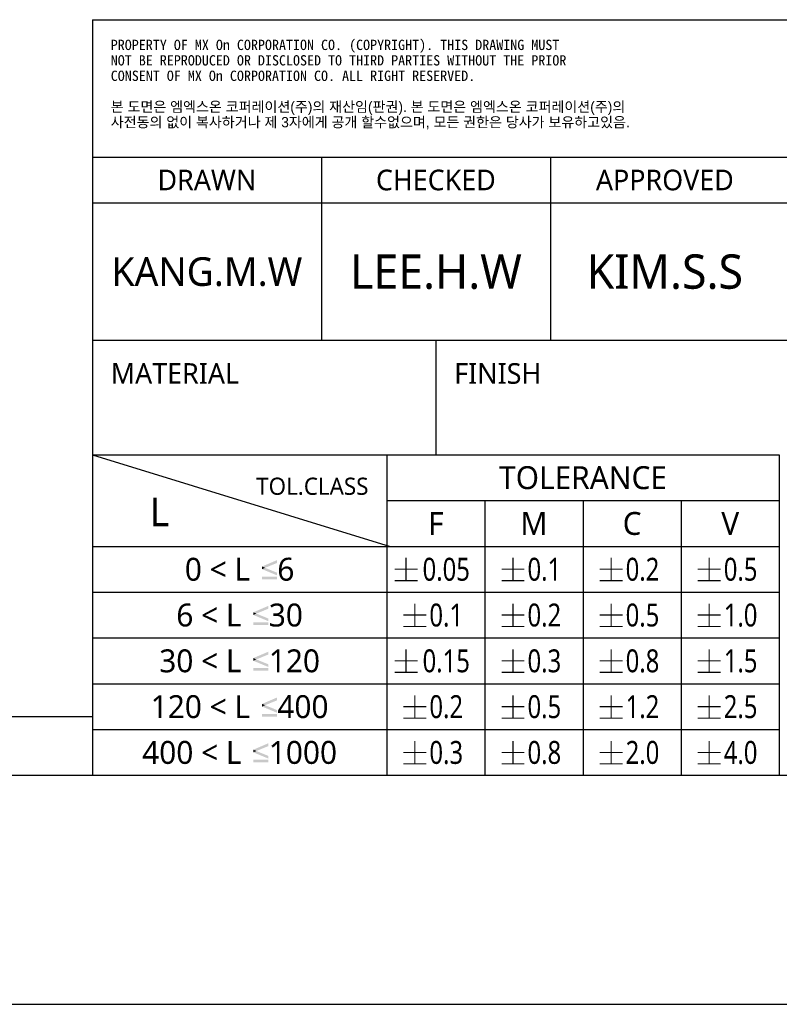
# Model space of a CAD drawing. Header units: millimetres. Extents: x 0 to 1188, y 0 to 840.
# Tile 11 of 38: x 885 to 1018, y 0 to 172. Entities that reach past the tile are written whole.
import ezdxf

# ---------------------------------------------------------------- set-up
doc = ezdxf.new("R2010")
doc.units = ezdxf.units.MM
doc.header["$LTSCALE"] = 65.34
doc.layers.add('00_TOPRB0700WD-C-FORMAT', color=7, linetype='CONTINUOUS')
doc.styles.add('TEXTSTYLE_2', font='malgun.ttf')
doc.styles.add('TEXTSTYLE_5', font='txt')
doc.styles.add('TEXTSTYLE_7', font='malgun.ttf')
doc.styles.add('TEXTSTYLE_8', font='malgun.ttf')

msp = doc.modelspace()

# ---------------------------------------------------------------- linework, layer by layer
at = {"layer": '00_TOPRB0700WD-C-FORMAT', "color": 2, "linetype": 'Continuous'}
for p, q in [((897.999978, 171.999965), (1137.999978, 171.999965)), ((897.999978, 171.999965), (897.999978, 39.999965)), ((897.999978, 147.999965), (1137.999978, 147.999965)), ((937.999978, 147.999965), (937.999978, 115.999965)), ((977.999978, 147.999965), (977.999978, 115.999965)), ((897.999978, 139.999965), (1137.999978, 139.999965)), ((897.999978, 115.999965), (1137.999978, 115.999965)), ((957.999978, 115.999965), (957.999978, 95.999965)), ((897.999978, 95.999965), (1017.999978, 95.999965)), ((898, 96), (1017.994, 96)), ((898, 96), (898, 40)), ((949.426, 96), (949.426, 40)), ((1017.994, 96), (1017.994, 40)), ((949.426, 88), (1017.994, 88)), ((966.568, 88), (966.568, 40)), ((983.71, 88), (983.71, 40)), ((1000.852, 88), (1000.852, 40)), ((898, 80), (1017.994, 80)), ((898, 72), (1017.994, 72)), ((898, 64), (1017.994, 64)), ((898, 56), (1017.994, 56)), ((898, 48), (1017.994, 48)), ((897.999978, 39.999965), (1137.999978, 39.999965)), ((898, 40), (1017.994, 40))]:
    msp.add_line(p, q, dxfattribs=at)
at = {"layer": '00_TOPRB0700WD-C-FORMAT', "color": 1, "linetype": 'Continuous'}
msp.add_line((898, 96), (950, 80), dxfattribs=at)
at = {"layer": '00_TOPRB0700WD-C-FORMAT', "color": 7, "linetype": 'Continuous'}
for p, q in [((50, 50), (898.056172, 50.265171)), ((40, 40), (1148.282653, 40)), ((0, 0), (1188, 0))]:
    msp.add_line(p, q, dxfattribs=at)
at = {"layer": '00_TOPRB0700WD-C-FORMAT', "color": 2, "linetype": 'Continuous', "const_width": 0.2}
for points in [[(952.789559, 78.000004), (952.789559, 74.000003)], [(971.464957, 78.000004), (971.464957, 74.000003)], [(988.606918, 78.000004), (988.606918, 74.000003)], [(1005.748952, 78.000004), (1005.748952, 74.000003)], [(950.789595, 76.000004), (954.789596, 76.000004)], [(969.46492, 76.000004), (973.464921, 76.000004)], [(986.606954, 76.000004), (990.606955, 76.000004)], [(1003.748915, 76.000004), (1007.748916, 76.000004)], [(950.789595, 74.000003), (954.789596, 74.000003)], [(969.46492, 74.000003), (973.464921, 74.000003)], [(986.606954, 74.000003), (990.606955, 74.000003)], [(1003.748915, 74.000003), (1007.748916, 74.000003)], [(954.322923, 70.000002), (954.322923, 66.000001)], [(971.464957, 70.000002), (971.464957, 66.000001)], [(988.606918, 70.000002), (988.606918, 66.000001)], [(1005.748952, 70.000002), (1005.748952, 66.000001)], [(952.322959, 68.000001), (956.32296, 68.000001)], [(969.46492, 68.000001), (973.464921, 68.000001)], [(986.606954, 68.000001), (990.606955, 68.000001)], [(1003.748915, 68.000001), (1007.748916, 68.000001)], [(952.322959, 66.000001), (956.32296, 66.000001)], [(969.46492, 66.000001), (973.464921, 66.000001)], [(986.606954, 66.000001), (990.606955, 66.000001)], [(1003.748915, 66.000001), (1007.748916, 66.000001)], [(952.789559, 62), (952.789559, 57.999998)], [(971.464957, 62), (971.464957, 57.999998)], [(988.606918, 62), (988.606918, 57.999998)], [(1005.748952, 62), (1005.748952, 57.999998)], [(950.789595, 59.999999), (954.789596, 59.999999)], [(969.46492, 59.999999), (973.464921, 59.999999)], [(986.606954, 59.999999), (990.606955, 59.999999)], [(1003.748915, 59.999999), (1007.748916, 59.999999)], [(950.789595, 57.999998), (954.789596, 57.999998)], [(969.46492, 57.999998), (973.464921, 57.999998)], [(986.606954, 57.999998), (990.606955, 57.999998)], [(1003.748915, 57.999998), (1007.748916, 57.999998)], [(954.322923, 53.999997), (954.322923, 49.999996)], [(971.464957, 53.999997), (971.464957, 49.999996)], [(988.606918, 53.999997), (988.606918, 49.999996)], [(1005.748952, 53.999997), (1005.748952, 49.999996)], [(952.322959, 51.999996), (956.32296, 51.999996)], [(969.46492, 51.999996), (973.464921, 51.999996)], [(986.606954, 51.999996), (990.606955, 51.999996)], [(1003.748915, 51.999996), (1007.748916, 51.999996)], [(952.322959, 49.999996), (956.32296, 49.999996)], [(969.46492, 49.999996), (973.464921, 49.999996)], [(986.606954, 49.999996), (990.606955, 49.999996)], [(1003.748915, 49.999996), (1007.748916, 49.999996)], [(954.322923, 46.000004), (954.322923, 42.000002)], [(971.464957, 46.000004), (971.464957, 42.000002)], [(988.606918, 46.000004), (988.606918, 42.000002)], [(1005.748952, 46.000004), (1005.748952, 42.000002)], [(952.322959, 44.000003), (956.32296, 44.000003)], [(969.46492, 44.000003), (973.464921, 44.000003)], [(986.606954, 44.000003), (990.606955, 44.000003)], [(1003.748915, 44.000003), (1007.748916, 44.000003)], [(952.322959, 42.000002), (956.32296, 42.000002)], [(969.46492, 42.000002), (973.464921, 42.000002)], [(986.606954, 42.000002), (990.606955, 42.000002)], [(1003.748915, 42.000002), (1007.748916, 42.000002)]]:
    msp.add_lwpolyline(points, dxfattribs=at)
at = {"layer": '00_TOPRB0700WD-C-FORMAT', "color": 2, "linetype": 'Continuous'}
for points in [[(930.243799, 77.094891), (927.645259, 76.481752), (930.243799, 77.591241)], [(927.645259, 76.481752), (930.243799, 77.094891), (928.170807, 76.248175)], [(928.170807, 76.248175), (927.645259, 76.014599), (927.645259, 76.481752)], [(927.645259, 76.014599), (928.170807, 76.248175), (930.243799, 75.40146)], [(930.243799, 75.40146), (930.243799, 74.934307), (927.645259, 76.014599)], [(930.243799, 74.729926), (927.645259, 74.262772), (927.645259, 74.729926)], [(927.645259, 74.262772), (930.243799, 74.729926), (930.243799, 74.262772)], [(928.710466, 69.094891), (926.111926, 68.481752), (928.710466, 69.591241)], [(926.111926, 68.481752), (928.710466, 69.094891), (926.637473, 68.248175)], [(926.637473, 68.248175), (926.111926, 68.014599), (926.111926, 68.481752)], [(926.111926, 68.014599), (926.637473, 68.248175), (928.710466, 67.40146)], [(928.710466, 67.40146), (928.710466, 66.934307), (926.111926, 68.014599)], [(928.710466, 66.729926), (926.111926, 66.262772), (926.111926, 66.729926)], [(926.111926, 66.262772), (928.710466, 66.729926), (928.710466, 66.262772)], [(928.710466, 61.094891), (926.111926, 60.481752), (928.710466, 61.591241)], [(926.111926, 60.481752), (928.710466, 61.094891), (926.637473, 60.248175)], [(926.637473, 60.248175), (926.111926, 60.014599), (926.111926, 60.481752)], [(926.111926, 60.014599), (926.637473, 60.248175), (928.710466, 59.40146)], [(928.710466, 59.40146), (928.710466, 58.934307), (926.111926, 60.014599)], [(928.710466, 58.729926), (926.111926, 58.262772), (926.111926, 58.729926)], [(926.111926, 58.262772), (928.710466, 58.729926), (928.710466, 58.262772)], [(930.243799, 53.094891), (927.645259, 52.481752), (930.243799, 53.591241)], [(927.645259, 52.481752), (930.243799, 53.094891), (928.170807, 52.248175)], [(928.170807, 52.248175), (927.645259, 52.014599), (927.645259, 52.481752)], [(927.645259, 52.014599), (928.170807, 52.248175), (930.243799, 51.40146)], [(930.243799, 51.40146), (930.243799, 50.934307), (927.645259, 52.014599)], [(930.243799, 50.729926), (927.645259, 50.262772), (927.645259, 50.729926)], [(927.645259, 50.262772), (930.243799, 50.729926), (930.243799, 50.262772)], [(928.710466, 45.094891), (926.111926, 44.481752), (928.710466, 45.591241)], [(926.111926, 44.481752), (928.710466, 45.094891), (926.637473, 44.248175)], [(926.637473, 44.248175), (926.111926, 44.014599), (926.111926, 44.481752)], [(926.111926, 44.014599), (926.637473, 44.248175), (928.710466, 43.40146)], [(928.710466, 43.40146), (928.710466, 42.934307), (926.111926, 44.014599)], [(928.710466, 42.729926), (926.111926, 42.262772), (926.111926, 42.729926)], [(926.111926, 42.262772), (928.710466, 42.729926), (928.710466, 42.262772)]]:
    msp.add_solid(points, dxfattribs=at)

# ---------------------------------------------------------------- texts
at = {"layer": '00_TOPRB0700WD-C-FORMAT', "color": 2, "linetype": 'Continuous', "line_spacing_factor": 0.9}
for s, insert, char_height, width, attachment_point, style in [('PROPERTY OF MX On CORPORATION CO. (COPYRIGHT). THIS DRAWING MUST\\PNOT BE REPRODUCED OR DISCLOSED TO THIRD PARTIES WITHOUT THE PRIOR\\PCONSENT OF MX On CORPORATION CO. ALL RIGHT RESERVED. \\P \\P\\fBareunDotum 1;본 도면은 엠엑스온 코퍼레이션(주)의 재산임(판권). 본 도면은 엠엑스온 코퍼레이션(주)의 \\P사전동의 없이 복사하거나 제 3자에게 공개 할수없으며, 모든 권한은 당사가 보유하고있음.', (901.199978, 168.499965), 1.8, 111.03846154, 1, 'TEXTSTYLE_5'), ('DRAWN', (917.999978, 145.799965), 3.6, 18.33802083, 2, 'TEXTSTYLE_2'), ('CHECKED', (957.999978, 145.799965), 3.6, 21.68, 2, 'TEXTSTYLE_2'), ('APPROVED', (997.999978, 145.799965), 3.6, 25.21295573, 2, 'TEXTSTYLE_2'), ('LEE.H.W', (957.999978, 130.999965), 6, 30.26666667, 2, 'TEXTSTYLE_7'), ('KIM.S.S', (997.999978, 130.999965), 6, 27.51111111, 2, 'TEXTSTYLE_2'), ('KANG.M.W', (917.999978, 130.499965), 5, 34.88888889, 2, 'TEXTSTYLE_2'), ('MATERIAL\\P\\H8.0; ', (901.199978, 111.999965), 3.6, 22.83848307, 1, 'TEXTSTYLE_2'), ('FINISH\\P\\H8.0; ', (961.199978, 111.999965), 3.6, 15.36, 1, 'TEXTSTYLE_2'), ('TOLERANCE', (983.71, 94), 4, 30.23514902, 2, 'TEXTSTYLE_2'), ('TOL.CLASS', (946.226, 92), 3, 20.2065701, 3, 'TEXTSTYLE_2'), ('L', (908, 88.5), 5, 3.33333333, 1, 'TEXTSTYLE_2'), ('F', (957.997, 86), 4, 2.77037037, 2, 'TEXTSTYLE_2'), ('M', (975.139, 86), 4, 5.0962963, 2, 'TEXTSTYLE_2'), ('C', (992.281, 86), 4, 3.52592593, 2, 'TEXTSTYLE_2'), ('V', (1009.423, 86), 4, 3.52592593, 2, 'TEXTSTYLE_2'), ('0 < L {\\ftxt;\\W0.0001;\\H0.0001;\\~}{\\ftxt;\\W0.7545787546;\\H4.0; }{\\ftxt;\\W0.0001;\\H0.0001;\\~} 6', (923.713, 78), 4, 35.30525031, 2, 'TEXTSTYLE_2'), ('{\\ftxt;\\W0.0001;\\H0.0001;\\~}{\\ftxt;\\W1.3333333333;\\H4.0; }{\\ftxt;\\W0.0001;\\H0.0001;\\~}{\\W0.8;0.05}', (957.997, 78), 4, 23.62222222, 2, 'TEXTSTYLE_8'), ('{\\ftxt;\\W0.0001;\\H0.0001;\\~}{\\ftxt;\\W1.3333333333;\\H4.0; }{\\ftxt;\\W0.0001;\\H0.0001;\\~}{\\W0.8;0.1}', (975.139, 78), 4, 19.02222222, 2, 'TEXTSTYLE_8'), ('{\\ftxt;\\W0.0001;\\H0.0001;\\~}{\\ftxt;\\W1.3333333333;\\H4.0; }{\\ftxt;\\W0.0001;\\H0.0001;\\~}{\\W0.8;0.2}', (992.281, 78), 4, 19.02222222, 2, 'TEXTSTYLE_8'), ('{\\ftxt;\\W0.0001;\\H0.0001;\\~}{\\ftxt;\\W1.3333333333;\\H4.0; }{\\ftxt;\\W0.0001;\\H0.0001;\\~}{\\W0.8;0.5}', (1009.423, 78), 4, 19.02222222, 2, 'TEXTSTYLE_8'), ('6 < L {\\ftxt;\\W0.0001;\\H0.0001;\\~}{\\ftxt;\\W0.7545787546;\\H4.0; }{\\ftxt;\\W0.0001;\\H0.0001;\\~} 30', (923.713, 70), 4, 39.90525031, 2, 'TEXTSTYLE_2'), ('{\\ftxt;\\W0.0001;\\H0.0001;\\~}{\\ftxt;\\W1.3333333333;\\H4.0; }{\\ftxt;\\W0.0001;\\H0.0001;\\~}{\\W0.8;0.1}', (957.997, 70), 4, 19.02222222, 2, 'TEXTSTYLE_8'), ('{\\ftxt;\\W0.0001;\\H0.0001;\\~}{\\ftxt;\\W1.3333333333;\\H4.0; }{\\ftxt;\\W0.0001;\\H0.0001;\\~}{\\W0.8;0.2}', (975.139, 70), 4, 19.02222222, 2, 'TEXTSTYLE_8'), ('{\\ftxt;\\W0.0001;\\H0.0001;\\~}{\\ftxt;\\W1.3333333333;\\H4.0; }{\\ftxt;\\W0.0001;\\H0.0001;\\~}{\\W0.8;0.5}', (992.281, 70), 4, 19.02222222, 2, 'TEXTSTYLE_8'), ('{\\ftxt;\\W0.0001;\\H0.0001;\\~}{\\ftxt;\\W1.3333333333;\\H4.0; }{\\ftxt;\\W0.0001;\\H0.0001;\\~}{\\W0.8;1.0}', (1009.423, 70), 4, 19.02222222, 2, 'TEXTSTYLE_8'), ('30 < L {\\ftxt;\\W0.0001;\\H0.0001;\\~}{\\ftxt;\\W0.7545787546;\\H4.0; }{\\ftxt;\\W0.0001;\\H0.0001;\\~} 120', (923.713, 62), 4, 49.10525031, 2, 'TEXTSTYLE_2'), ('{\\ftxt;\\W0.0001;\\H0.0001;\\~}{\\ftxt;\\W1.3333333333;\\H4.0; }{\\ftxt;\\W0.0001;\\H0.0001;\\~}{\\W0.8;0.15}', (957.997, 62), 4, 23.62222222, 2, 'TEXTSTYLE_8'), ('{\\ftxt;\\W0.0001;\\H0.0001;\\~}{\\ftxt;\\W1.3333333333;\\H4.0; }{\\ftxt;\\W0.0001;\\H0.0001;\\~}{\\W0.8;0.3}', (975.139, 62), 4, 19.02222222, 2, 'TEXTSTYLE_8'), ('{\\ftxt;\\W0.0001;\\H0.0001;\\~}{\\ftxt;\\W1.3333333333;\\H4.0; }{\\ftxt;\\W0.0001;\\H0.0001;\\~}{\\W0.8;0.8}', (992.281, 62), 4, 19.02222222, 2, 'TEXTSTYLE_8'), ('{\\ftxt;\\W0.0001;\\H0.0001;\\~}{\\ftxt;\\W1.3333333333;\\H4.0; }{\\ftxt;\\W0.0001;\\H0.0001;\\~}{\\W0.8;1.5}', (1009.423, 62), 4, 19.02222222, 2, 'TEXTSTYLE_8'), ('120 < L {\\ftxt;\\W0.0001;\\H0.0001;\\~}{\\ftxt;\\W0.7545787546;\\H4.0; }{\\ftxt;\\W0.0001;\\H0.0001;\\~} 400', (923.713, 54), 4, 53.70525031, 2, 'TEXTSTYLE_2'), ('{\\ftxt;\\W0.0001;\\H0.0001;\\~}{\\ftxt;\\W1.3333333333;\\H4.0; }{\\ftxt;\\W0.0001;\\H0.0001;\\~}{\\W0.8;0.2}', (957.997, 54), 4, 19.02222222, 2, 'TEXTSTYLE_8'), ('{\\ftxt;\\W0.0001;\\H0.0001;\\~}{\\ftxt;\\W1.3333333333;\\H4.0; }{\\ftxt;\\W0.0001;\\H0.0001;\\~}{\\W0.8;0.5}', (975.139, 54), 4, 19.02222222, 2, 'TEXTSTYLE_8'), ('{\\ftxt;\\W0.0001;\\H0.0001;\\~}{\\ftxt;\\W1.3333333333;\\H4.0; }{\\ftxt;\\W0.0001;\\H0.0001;\\~}{\\W0.8;1.2}', (992.281, 54), 4, 19.02222222, 2, 'TEXTSTYLE_8'), ('{\\ftxt;\\W0.0001;\\H0.0001;\\~}{\\ftxt;\\W1.3333333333;\\H4.0; }{\\ftxt;\\W0.0001;\\H0.0001;\\~}{\\W0.8;2.5}', (1009.423, 54), 4, 19.02222222, 2, 'TEXTSTYLE_8'), ('400 < L {\\ftxt;\\W0.0001;\\H0.0001;\\~}{\\ftxt;\\W0.7545787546;\\H4.0; }{\\ftxt;\\W0.0001;\\H0.0001;\\~} 1000', (923.713, 46), 4, 58.30525031, 2, 'TEXTSTYLE_2'), ('{\\ftxt;\\W0.0001;\\H0.0001;\\~}{\\ftxt;\\W1.3333333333;\\H4.0; }{\\ftxt;\\W0.0001;\\H0.0001;\\~}{\\W0.8;0.3}', (957.997, 46), 4, 19.02222222, 2, 'TEXTSTYLE_8'), ('{\\ftxt;\\W0.0001;\\H0.0001;\\~}{\\ftxt;\\W1.3333333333;\\H4.0; }{\\ftxt;\\W0.0001;\\H0.0001;\\~}{\\W0.8;0.8}', (975.139, 46), 4, 19.02222222, 2, 'TEXTSTYLE_8'), ('{\\ftxt;\\W0.0001;\\H0.0001;\\~}{\\ftxt;\\W1.3333333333;\\H4.0; }{\\ftxt;\\W0.0001;\\H0.0001;\\~}{\\W0.8;2.0}', (992.281, 46), 4, 19.02222222, 2, 'TEXTSTYLE_8'), ('{\\ftxt;\\W0.0001;\\H0.0001;\\~}{\\ftxt;\\W1.3333333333;\\H4.0; }{\\ftxt;\\W0.0001;\\H0.0001;\\~}{\\W0.8;4.0}', (1009.423, 46), 4, 19.02222222, 2, 'TEXTSTYLE_8')]:
    msp.add_mtext(s, dxfattribs=dict(at, insert=insert, char_height=char_height, width=width, attachment_point=attachment_point, style=style))

doc.saveas('drawing.dxf')
